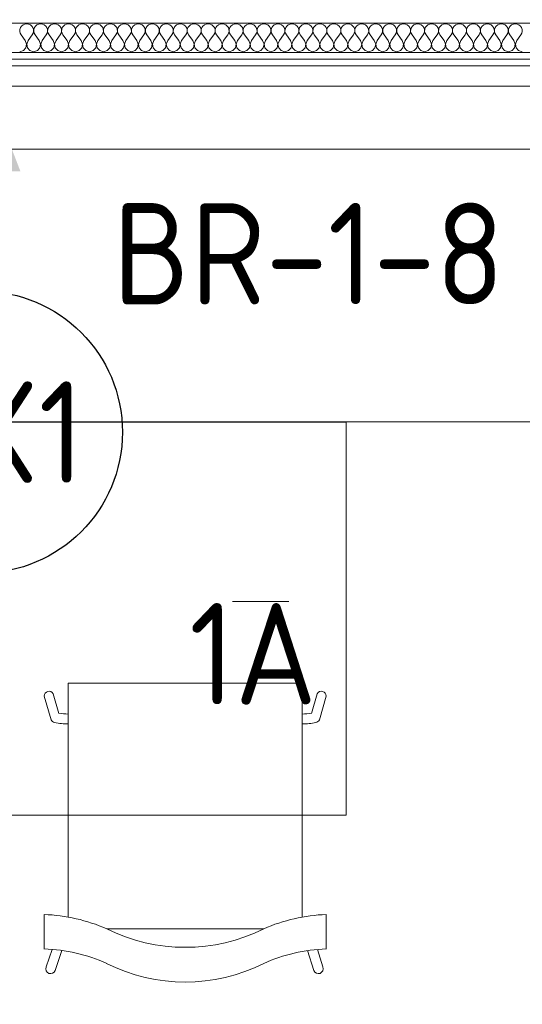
# Model space of a CAD drawing. Header units: millimetres. Extents: x -39149 to 267781, y -2340 to 58540.
# Tile 27 of 244: x 8134 to 9026, y 6185 to 7932. Entities that reach past the tile are written whole.
import ezdxf
from ezdxf.enums import TextEntityAlignment as Align

# ---------------------------------------------------------------- set-up
doc = ezdxf.new("R2010")
doc.units = ezdxf.units.MM
doc.header["$LTSCALE"] = 100
doc.header["$MEASUREMENT"] = 0
doc.linetypes.add('B0605', pattern=[141, 70, -35, 1, -35])
doc.linetypes.add('B0704', pattern=[150, 100, -50])
for name, color, linetype in [('22 C Binnenwanden', 7, 'Continuous'), ('22 C Binnenwanden Doorsnede-arcering', 7, 'Continuous'), ('22 C Binnenwanden Laagscheidingslijnen', 7, 'Continuous'), ('45 Plafond', 7, 'Continuous'), ('82 Interieur', 7, 'Continuous'), ('A Stramien', 7, 'Continuous'), ('EL6311--_LICHT_BINNEN', 3, 'Continuous'), ('handhaven - AL$1A---_ALGEMEEN', 8, 'Continuous'), ('T Maatvoering 1_ 50', 7, 'Continuous')]:
    doc.layers.add(name, color=color, linetype=linetype)
doc.styles.add('BURO-018', font='isocp.shx', dxfattribs={"height": 180})
doc.styles.add('GENERATED_STYLE_3', font='swiss.ttf', dxfattribs={"width": 0.96})
doc.styles.get("Standard").update_dxf_attribs({"font": 'txt', "bigfont": 'BIGFONT.SHX'})

# ---------------------------------------------------------------- blocks, each defined once
blk = doc.blocks.new('Slab_152_7', base_point=(61.5, 11625))
at = {"layer": '45 Plafond', "color": 8, "linetype": 'Continuous', "lineweight": 0}
blk.add_lwpolyline([(61.5, 11625), (7161.5, 11625), (7161.5, 7850), (18261.5, 7850), (18261.5, 10250), (18050.2, 10250), (18050.2, 11625), (35849.9, 11625), (35849.9, 11400), (36099.9, 11400), (36099.9, 12175), (39053.2, 12175), (39053.2, 11445), (43211.5, 11445), (43211.5, 10132), (43211.5, 5466.1), (41411.5, 5466.1), (41411.5, 10199.6), (34211.5, 10199.6), (34211.5, 612.1, -0.138201), (61.5, 5162.9)], format="xyb", close=True, dxfattribs=at)
blk = doc.blocks.new('Slab_266_7', base_point=(7519.1, 6521))
at = {"layer": '82 Interieur', "color": 8, "linetype": 'Continuous', "lineweight": 0}
blk.add_lwpolyline([(7519.1, 6521), (7519.1, 7218), (8713.1, 7218), (8713.1, 6521)], close=True, dxfattribs=at)
blk = doc.blocks.new('*X802')
at = {"layer": '22 C Binnenwanden Doorsnede-arcering', "color": 8, "linetype": 'Continuous', "lineweight": 0}
for p, q in [((8134.5, 7914.7), (8134.3, 7911.3)), ((8135.6, 7917.9), (8134.5, 7914.7)), ((8137.5, 7920.7), (8135.6, 7917.9)), ((8140.2, 7922.9), (8137.5, 7920.7)), ((8143.3, 7924.3), (8140.2, 7922.9)), ((8146.7, 7924.8), (8143.3, 7924.3)), ((8150, 7924.3), (8146.7, 7924.8)), ((8153.2, 7922.9), (8150, 7924.3)), ((8155.8, 7920.7), (8153.2, 7922.9)), ((8157.7, 7917.9), (8155.8, 7920.7)), ((8158.8, 7914.7), (8157.7, 7917.9)), ((8159, 7911.3), (8158.8, 7914.7)), ((8159.3, 7914.7), (8159.1, 7911.3)), ((8160.4, 7917.9), (8159.3, 7914.7)), ((8162.3, 7920.7), (8160.4, 7917.9)), ((8164.9, 7922.9), (8162.3, 7920.7)), ((8168, 7924.3), (8164.9, 7922.9)), ((8171.4, 7924.8), (8168, 7924.3)), ((8174.8, 7924.3), (8171.4, 7924.8)), ((8177.9, 7922.9), (8174.8, 7924.3)), ((8180.6, 7920.7), (8177.9, 7922.9)), ((8182.5, 7917.9), (8180.6, 7920.7)), ((8183.6, 7914.7), (8182.5, 7917.9)), ((8183.8, 7911.3), (8183.6, 7914.7)), ((8184, 7914.7), (8183.9, 7911.3)), ((8185.1, 7917.9), (8184, 7914.7)), ((8187.1, 7920.7), (8185.1, 7917.9)), ((8189.7, 7922.9), (8187.1, 7920.7)), ((8192.8, 7924.3), (8189.7, 7922.9)), ((8196.2, 7924.8), (8192.8, 7924.3)), ((8199.6, 7924.3), (8196.2, 7924.8)), ((8202.7, 7922.9), (8199.6, 7924.3)), ((8205.3, 7920.7), (8202.7, 7922.9)), ((8207.3, 7917.9), (8205.3, 7920.7)), ((8208.4, 7914.7), (8207.3, 7917.9)), ((8208.5, 7911.3), (8208.4, 7914.7)), ((8208.8, 7914.7), (8208.6, 7911.3)), ((8209.9, 7917.9), (8208.8, 7914.7)), ((8211.8, 7920.7), (8209.9, 7917.9)), ((8214.4, 7922.9), (8211.8, 7920.7)), ((8217.6, 7924.3), (8214.4, 7922.9)), ((8221, 7924.8), (8217.6, 7924.3)), ((8224.3, 7924.3), (8221, 7924.8)), ((8227.5, 7922.9), (8224.3, 7924.3)), ((8230.1, 7920.7), (8227.5, 7922.9)), ((8232, 7917.9), (8230.1, 7920.7)), ((8233.1, 7914.7), (8232, 7917.9)), ((8233.3, 7911.3), (8233.1, 7914.7)), ((8233.5, 7914.7), (8233.4, 7911.3)), ((8234.6, 7917.9), (8233.5, 7914.7)), ((8236.6, 7920.7), (8234.6, 7917.9)), ((8239.2, 7922.9), (8236.6, 7920.7)), ((8242.3, 7924.3), (8239.2, 7922.9)), ((8245.7, 7924.8), (8242.3, 7924.3)), ((8249.1, 7924.3), (8245.7, 7924.8)), ((8252.2, 7922.9), (8249.1, 7924.3)), ((8254.9, 7920.7), (8252.2, 7922.9)), ((8256.8, 7917.9), (8254.9, 7920.7)), ((8257.9, 7914.7), (8256.8, 7917.9)), ((8258, 7911.3), (8257.9, 7914.7)), ((8258.3, 7914.7), (8258.1, 7911.3)), ((8259.4, 7917.9), (8258.3, 7914.7)), ((8261.3, 7920.7), (8259.4, 7917.9)), ((8264, 7922.9), (8261.3, 7920.7)), ((8267.1, 7924.3), (8264, 7922.9)), ((8270.5, 7924.8), (8267.1, 7924.3)), ((8273.9, 7924.3), (8270.5, 7924.8)), ((8277, 7922.9), (8273.9, 7924.3)), ((8279.6, 7920.7), (8277, 7922.9)), ((8281.6, 7917.9), (8279.6, 7920.7)), ((8282.6, 7914.7), (8281.6, 7917.9)), ((8282.8, 7911.3), (8282.6, 7914.7)), ((8283.1, 7914.7), (8282.9, 7911.3)), ((8284.2, 7917.9), (8283.1, 7914.7)), ((8286.1, 7920.7), (8284.2, 7917.9)), ((8288.7, 7922.9), (8286.1, 7920.7)), ((8291.9, 7924.3), (8288.7, 7922.9)), ((8295.2, 7924.8), (8291.9, 7924.3)), ((8298.6, 7924.3), (8295.2, 7924.8)), ((8301.7, 7922.9), (8298.6, 7924.3)), ((8304.4, 7920.7), (8301.7, 7922.9)), ((8306.3, 7917.9), (8304.4, 7920.7)), ((8307.4, 7914.7), (8306.3, 7917.9)), ((8307.6, 7911.3), (8307.4, 7914.7)), ((8307.8, 7914.7), (8307.7, 7911.3)), ((8308.9, 7917.9), (8307.8, 7914.7)), ((8310.9, 7920.7), (8308.9, 7917.9)), ((8313.5, 7922.9), (8310.9, 7920.7)), ((8316.6, 7924.3), (8313.5, 7922.9)), ((8320, 7924.8), (8316.6, 7924.3)), ((8323.4, 7924.3), (8320, 7924.8)), ((8326.5, 7922.9), (8323.4, 7924.3)), ((8329.1, 7920.7), (8326.5, 7922.9)), ((8331.1, 7917.9), (8329.1, 7920.7)), ((8332.2, 7914.7), (8331.1, 7917.9)), ((8332.3, 7911.3), (8332.2, 7914.7)), ((8332.6, 7914.7), (8332.4, 7911.3)), ((8333.7, 7917.9), (8332.6, 7914.7)), ((8335.6, 7920.7), (8333.7, 7917.9)), ((8338.3, 7922.9), (8335.6, 7920.7)), ((8341.4, 7924.3), (8338.3, 7922.9)), ((8344.8, 7924.8), (8341.4, 7924.3)), ((8348.1, 7924.3), (8344.8, 7924.8)), ((8351.3, 7922.9), (8348.1, 7924.3)), ((8353.9, 7920.7), (8351.3, 7922.9)), ((8355.8, 7917.9), (8353.9, 7920.7)), ((8356.9, 7914.7), (8355.8, 7917.9)), ((8357.1, 7911.3), (8356.9, 7914.7)), ((8357.4, 7914.7), (8357.2, 7911.3)), ((8358.4, 7917.9), (8357.4, 7914.7)), ((8360.4, 7920.7), (8358.4, 7917.9)), ((8363, 7922.9), (8360.4, 7920.7)), ((8366.1, 7924.3), (8363, 7922.9)), ((8369.5, 7924.8), (8366.1, 7924.3)), ((8372.9, 7924.3), (8369.5, 7924.8)), ((8376, 7922.9), (8372.9, 7924.3)), ((8378.7, 7920.7), (8376, 7922.9)), ((8380.6, 7917.9), (8378.7, 7920.7)), ((8381.7, 7914.7), (8380.6, 7917.9)), ((8381.9, 7911.3), (8381.7, 7914.7)), ((8382.1, 7914.7), (8382, 7911.3)), ((8383.2, 7917.9), (8382.1, 7914.7)), ((8385.1, 7920.7), (8383.2, 7917.9)), ((8387.8, 7922.9), (8385.1, 7920.7)), ((8390.9, 7924.3), (8387.8, 7922.9)), ((8394.3, 7924.8), (8390.9, 7924.3)), ((8397.7, 7924.3), (8394.3, 7924.8)), ((8400.8, 7922.9), (8397.7, 7924.3)), ((8403.4, 7920.7), (8400.8, 7922.9)), ((8405.4, 7917.9), (8403.4, 7920.7)), ((8406.5, 7914.7), (8405.4, 7917.9)), ((8406.6, 7911.3), (8406.5, 7914.7)), ((8406.9, 7914.7), (8406.7, 7911.3)), ((8408, 7917.9), (8406.9, 7914.7)), ((8409.9, 7920.7), (8408, 7917.9)), ((8412.5, 7922.9), (8409.9, 7920.7)), ((8415.7, 7924.3), (8412.5, 7922.9)), ((8419, 7924.8), (8415.7, 7924.3)), ((8422.4, 7924.3), (8419, 7924.8)), ((8425.6, 7922.9), (8422.4, 7924.3)), ((8428.2, 7920.7), (8425.6, 7922.9)), ((8430.1, 7917.9), (8428.2, 7920.7)), ((8431.2, 7914.7), (8430.1, 7917.9)), ((8431.4, 7911.3), (8431.2, 7914.7)), ((8431.6, 7914.7), (8431.5, 7911.3)), ((8432.7, 7917.9), (8431.6, 7914.7)), ((8434.7, 7920.7), (8432.7, 7917.9)), ((8437.3, 7922.9), (8434.7, 7920.7)), ((8440.4, 7924.3), (8437.3, 7922.9)), ((8443.8, 7924.8), (8440.4, 7924.3)), ((8447.2, 7924.3), (8443.8, 7924.8)), ((8450.3, 7922.9), (8447.2, 7924.3)), ((8452.9, 7920.7), (8450.3, 7922.9)), ((8454.9, 7917.9), (8452.9, 7920.7)), ((8456, 7914.7), (8454.9, 7917.9)), ((8456.1, 7911.3), (8456, 7914.7)), ((8456.4, 7914.7), (8456.2, 7911.3)), ((8457.5, 7917.9), (8456.4, 7914.7)), ((8459.4, 7920.7), (8457.5, 7917.9)), ((8462.1, 7922.9), (8459.4, 7920.7)), ((8465.2, 7924.3), (8462.1, 7922.9)), ((8468.6, 7924.8), (8465.2, 7924.3)), ((8472, 7924.3), (8468.6, 7924.8)), ((8475.1, 7922.9), (8472, 7924.3)), ((8477.7, 7920.7), (8475.1, 7922.9)), ((8479.6, 7917.9), (8477.7, 7920.7)), ((8480.7, 7914.7), (8479.6, 7917.9)), ((8480.9, 7911.3), (8480.7, 7914.7)), ((8481.2, 7914.7), (8481, 7911.3)), ((8482.3, 7917.9), (8481.2, 7914.7)), ((8484.2, 7920.7), (8482.3, 7917.9)), ((8486.8, 7922.9), (8484.2, 7920.7)), ((8490, 7924.3), (8486.8, 7922.9)), ((8493.3, 7924.8), (8490, 7924.3)), ((8496.7, 7924.3), (8493.3, 7924.8)), ((8499.8, 7922.9), (8496.7, 7924.3)), ((8502.5, 7920.7), (8499.8, 7922.9)), ((8504.4, 7917.9), (8502.5, 7920.7)), ((8505.5, 7914.7), (8504.4, 7917.9)), ((8505.7, 7911.3), (8505.5, 7914.7)), ((8505.9, 7914.7), (8505.8, 7911.3)), ((8507, 7917.9), (8505.9, 7914.7)), ((8509, 7920.7), (8507, 7917.9)), ((8511.6, 7922.9), (8509, 7920.7)), ((8514.7, 7924.3), (8511.6, 7922.9)), ((8518.1, 7924.8), (8514.7, 7924.3)), ((8521.5, 7924.3), (8518.1, 7924.8)), ((8524.6, 7922.9), (8521.5, 7924.3)), ((8527.2, 7920.7), (8524.6, 7922.9)), ((8529.2, 7917.9), (8527.2, 7920.7)), ((8530.3, 7914.7), (8529.2, 7917.9)), ((8530.4, 7911.3), (8530.3, 7914.7)), ((8530.7, 7914.7), (8530.5, 7911.3)), ((8531.8, 7917.9), (8530.7, 7914.7)), ((8533.7, 7920.7), (8531.8, 7917.9)), ((8536.3, 7922.9), (8533.7, 7920.7)), ((8539.5, 7924.3), (8536.3, 7922.9)), ((8542.9, 7924.8), (8539.5, 7924.3)), ((8546.2, 7924.3), (8542.9, 7924.8)), ((8549.4, 7922.9), (8546.2, 7924.3)), ((8552, 7920.7), (8549.4, 7922.9)), ((8553.9, 7917.9), (8552, 7920.7)), ((8555, 7914.7), (8553.9, 7917.9)), ((8555.2, 7911.3), (8555, 7914.7)), ((8555.5, 7914.7), (8555.3, 7911.3)), ((8556.5, 7917.9), (8555.5, 7914.7)), ((8558.5, 7920.7), (8556.5, 7917.9)), ((8561.1, 7922.9), (8558.5, 7920.7)), ((8564.2, 7924.3), (8561.1, 7922.9)), ((8567.6, 7924.8), (8564.2, 7924.3)), ((8571, 7924.3), (8567.6, 7924.8)), ((8574.1, 7922.9), (8571, 7924.3)), ((8576.8, 7920.7), (8574.1, 7922.9)), ((8578.7, 7917.9), (8576.8, 7920.7)), ((8579.8, 7914.7), (8578.7, 7917.9)), ((8579.9, 7911.3), (8579.8, 7914.7)), ((8580.2, 7914.7), (8580.1, 7911.3)), ((8581.3, 7917.9), (8580.2, 7914.7)), ((8583.2, 7920.7), (8581.3, 7917.9)), ((8585.9, 7922.9), (8583.2, 7920.7)), ((8589, 7924.3), (8585.9, 7922.9)), ((8592.4, 7924.8), (8589, 7924.3)), ((8595.8, 7924.3), (8592.4, 7924.8)), ((8598.9, 7922.9), (8595.8, 7924.3)), ((8601.5, 7920.7), (8598.9, 7922.9)), ((8603.5, 7917.9), (8601.5, 7920.7)), ((8604.5, 7914.7), (8603.5, 7917.9)), ((8604.7, 7911.3), (8604.5, 7914.7)), ((8605, 7914.7), (8604.8, 7911.3)), ((8606.1, 7917.9), (8605, 7914.7)), ((8608, 7920.7), (8606.1, 7917.9)), ((8610.6, 7922.9), (8608, 7920.7)), ((8613.8, 7924.3), (8610.6, 7922.9)), ((8617.1, 7924.8), (8613.8, 7924.3)), ((8620.5, 7924.3), (8617.1, 7924.8)), ((8623.7, 7922.9), (8620.5, 7924.3)), ((8626.3, 7920.7), (8623.7, 7922.9)), ((8628.2, 7917.9), (8626.3, 7920.7)), ((8629.3, 7914.7), (8628.2, 7917.9)), ((8629.5, 7911.3), (8629.3, 7914.7)), ((8629.7, 7914.7), (8629.6, 7911.3)), ((8630.8, 7917.9), (8629.7, 7914.7)), ((8632.8, 7920.7), (8630.8, 7917.9)), ((8635.4, 7922.9), (8632.8, 7920.7)), ((8638.5, 7924.3), (8635.4, 7922.9)), ((8641.9, 7924.8), (8638.5, 7924.3)), ((8645.3, 7924.3), (8641.9, 7924.8)), ((8648.4, 7922.9), (8645.3, 7924.3)), ((8651, 7920.7), (8648.4, 7922.9)), ((8653, 7917.9), (8651, 7920.7)), ((8654.1, 7914.7), (8653, 7917.9)), ((8654.2, 7911.3), (8654.1, 7914.7)), ((8654.5, 7914.7), (8654.3, 7911.3)), ((8655.6, 7917.9), (8654.5, 7914.7)), ((8657.5, 7920.7), (8655.6, 7917.9)), ((8660.2, 7922.9), (8657.5, 7920.7)), ((8663.3, 7924.3), (8660.2, 7922.9)), ((8666.7, 7924.8), (8663.3, 7924.3)), ((8670, 7924.3), (8666.7, 7924.8)), ((8673.2, 7922.9), (8670, 7924.3)), ((8675.8, 7920.7), (8673.2, 7922.9)), ((8677.7, 7917.9), (8675.8, 7920.7)), ((8678.8, 7914.7), (8677.7, 7917.9)), ((8679, 7911.3), (8678.8, 7914.7)), ((8679.3, 7914.7), (8679.1, 7911.3)), ((8680.4, 7917.9), (8679.3, 7914.7)), ((8682.3, 7920.7), (8680.4, 7917.9)), ((8684.9, 7922.9), (8682.3, 7920.7)), ((8688, 7924.3), (8684.9, 7922.9)), ((8691.4, 7924.8), (8688, 7924.3)), ((8694.8, 7924.3), (8691.4, 7924.8)), ((8697.9, 7922.9), (8694.8, 7924.3)), ((8700.6, 7920.7), (8697.9, 7922.9)), ((8702.5, 7917.9), (8700.6, 7920.7)), ((8703.6, 7914.7), (8702.5, 7917.9)), ((8703.8, 7911.3), (8703.6, 7914.7)), ((8704, 7914.7), (8703.9, 7911.3)), ((8705.1, 7917.9), (8704, 7914.7)), ((8707.1, 7920.7), (8705.1, 7917.9)), ((8709.7, 7922.9), (8707.1, 7920.7)), ((8712.8, 7924.3), (8709.7, 7922.9)), ((8716.2, 7924.8), (8712.8, 7924.3)), ((8719.6, 7924.3), (8716.2, 7924.8)), ((8722.7, 7922.9), (8719.6, 7924.3)), ((8725.3, 7920.7), (8722.7, 7922.9)), ((8727.3, 7917.9), (8725.3, 7920.7)), ((8728.4, 7914.7), (8727.3, 7917.9)), ((8728.5, 7911.3), (8728.4, 7914.7)), ((8728.8, 7914.7), (8728.6, 7911.3)), ((8729.9, 7917.9), (8728.8, 7914.7)), ((8731.8, 7920.7), (8729.9, 7917.9)), ((8734.4, 7922.9), (8731.8, 7920.7)), ((8737.6, 7924.3), (8734.4, 7922.9)), ((8741, 7924.8), (8737.6, 7924.3)), ((8744.3, 7924.3), (8741, 7924.8)), ((8747.5, 7922.9), (8744.3, 7924.3)), ((8750.1, 7920.7), (8747.5, 7922.9)), ((8752, 7917.9), (8750.1, 7920.7)), ((8753.1, 7914.7), (8752, 7917.9)), ((8753.3, 7911.3), (8753.1, 7914.7)), ((8753.5, 7914.7), (8753.4, 7911.3)), ((8754.6, 7917.9), (8753.5, 7914.7)), ((8756.6, 7920.7), (8754.6, 7917.9)), ((8759.2, 7922.9), (8756.6, 7920.7)), ((8762.3, 7924.3), (8759.2, 7922.9)), ((8765.7, 7924.8), (8762.3, 7924.3)), ((8769.1, 7924.3), (8765.7, 7924.8)), ((8772.2, 7922.9), (8769.1, 7924.3)), ((8774.9, 7920.7), (8772.2, 7922.9)), ((8776.8, 7917.9), (8774.9, 7920.7)), ((8777.9, 7914.7), (8776.8, 7917.9)), ((8778, 7911.3), (8777.9, 7914.7)), ((8778.3, 7914.7), (8778.1, 7911.3)), ((8779.4, 7917.9), (8778.3, 7914.7)), ((8781.3, 7920.7), (8779.4, 7917.9)), ((8784, 7922.9), (8781.3, 7920.7)), ((8787.1, 7924.3), (8784, 7922.9)), ((8790.5, 7924.8), (8787.1, 7924.3)), ((8793.9, 7924.3), (8790.5, 7924.8)), ((8797, 7922.9), (8793.9, 7924.3)), ((8799.6, 7920.7), (8797, 7922.9)), ((8801.6, 7917.9), (8799.6, 7920.7)), ((8802.6, 7914.7), (8801.6, 7917.9)), ((8802.8, 7911.3), (8802.6, 7914.7)), ((8803.1, 7914.7), (8802.9, 7911.3)), ((8804.2, 7917.9), (8803.1, 7914.7)), ((8806.1, 7920.7), (8804.2, 7917.9)), ((8808.7, 7922.9), (8806.1, 7920.7)), ((8811.9, 7924.3), (8808.7, 7922.9)), ((8815.2, 7924.8), (8811.9, 7924.3)), ((8818.6, 7924.3), (8815.2, 7924.8)), ((8821.7, 7922.9), (8818.6, 7924.3)), ((8824.4, 7920.7), (8821.7, 7922.9)), ((8826.3, 7917.9), (8824.4, 7920.7)), ((8827.4, 7914.7), (8826.3, 7917.9)), ((8827.6, 7911.3), (8827.4, 7914.7)), ((8827.8, 7914.7), (8827.7, 7911.3)), ((8828.9, 7917.9), (8827.8, 7914.7)), ((8830.9, 7920.7), (8828.9, 7917.9)), ((8833.5, 7922.9), (8830.9, 7920.7)), ((8836.6, 7924.3), (8833.5, 7922.9)), ((8840, 7924.8), (8836.6, 7924.3)), ((8843.4, 7924.3), (8840, 7924.8)), ((8846.5, 7922.9), (8843.4, 7924.3)), ((8849.1, 7920.7), (8846.5, 7922.9)), ((8851.1, 7917.9), (8849.1, 7920.7)), ((8852.2, 7914.7), (8851.1, 7917.9)), ((8852.3, 7911.3), (8852.2, 7914.7)), ((8852.6, 7914.7), (8852.4, 7911.3)), ((8853.7, 7917.9), (8852.6, 7914.7)), ((8855.6, 7920.7), (8853.7, 7917.9)), ((8858.3, 7922.9), (8855.6, 7920.7)), ((8861.4, 7924.3), (8858.3, 7922.9)), ((8864.8, 7924.8), (8861.4, 7924.3)), ((8868.1, 7924.3), (8864.8, 7924.8)), ((8871.3, 7922.9), (8868.1, 7924.3)), ((8873.9, 7920.7), (8871.3, 7922.9)), ((8875.8, 7917.9), (8873.9, 7920.7)), ((8876.9, 7914.7), (8875.8, 7917.9)), ((8877.1, 7911.3), (8876.9, 7914.7)), ((8877.4, 7914.7), (8877.2, 7911.3)), ((8878.4, 7917.9), (8877.4, 7914.7)), ((8880.4, 7920.7), (8878.4, 7917.9)), ((8883, 7922.9), (8880.4, 7920.7)), ((8886.1, 7924.3), (8883, 7922.9)), ((8889.5, 7924.8), (8886.1, 7924.3)), ((8892.9, 7924.3), (8889.5, 7924.8)), ((8896, 7922.9), (8892.9, 7924.3)), ((8898.7, 7920.7), (8896, 7922.9)), ((8900.6, 7917.9), (8898.7, 7920.7)), ((8901.7, 7914.7), (8900.6, 7917.9)), ((8901.9, 7911.3), (8901.7, 7914.7)), ((8902.1, 7914.7), (8902, 7911.3)), ((8903.2, 7917.9), (8902.1, 7914.7)), ((8905.1, 7920.7), (8903.2, 7917.9)), ((8907.8, 7922.9), (8905.1, 7920.7)), ((8910.9, 7924.3), (8907.8, 7922.9)), ((8914.3, 7924.8), (8910.9, 7924.3)), ((8917.7, 7924.3), (8914.3, 7924.8)), ((8920.8, 7922.9), (8917.7, 7924.3)), ((8923.4, 7920.7), (8920.8, 7922.9)), ((8925.4, 7917.9), (8923.4, 7920.7)), ((8926.5, 7914.7), (8925.4, 7917.9)), ((8926.6, 7911.3), (8926.5, 7914.7)), ((8926.9, 7914.7), (8926.7, 7911.3)), ((8928, 7917.9), (8926.9, 7914.7)), ((8929.9, 7920.7), (8928, 7917.9)), ((8932.5, 7922.9), (8929.9, 7920.7)), ((8935.7, 7924.3), (8932.5, 7922.9)), ((8939, 7924.8), (8935.7, 7924.3)), ((8942.4, 7924.3), (8939, 7924.8)), ((8945.6, 7922.9), (8942.4, 7924.3)), ((8948.2, 7920.7), (8945.6, 7922.9)), ((8950.1, 7917.9), (8948.2, 7920.7)), ((8951.2, 7914.7), (8950.1, 7917.9)), ((8951.4, 7911.3), (8951.2, 7914.7)), ((8951.6, 7914.7), (8951.5, 7911.3)), ((8952.7, 7917.9), (8951.6, 7914.7)), ((8954.7, 7920.7), (8952.7, 7917.9)), ((8957.3, 7922.9), (8954.7, 7920.7)), ((8960.4, 7924.3), (8957.3, 7922.9)), ((8963.8, 7924.8), (8960.4, 7924.3)), ((8967.2, 7924.3), (8963.8, 7924.8)), ((8970.3, 7922.9), (8967.2, 7924.3)), ((8972.9, 7920.7), (8970.3, 7922.9)), ((8974.9, 7917.9), (8972.9, 7920.7)), ((8976, 7914.7), (8974.9, 7917.9)), ((8976.1, 7911.3), (8976, 7914.7)), ((8976.4, 7914.7), (8976.2, 7911.3)), ((8977.5, 7917.9), (8976.4, 7914.7)), ((8979.4, 7920.7), (8977.5, 7917.9)), ((8982.1, 7922.9), (8979.4, 7920.7)), ((8985.2, 7924.3), (8982.1, 7922.9)), ((8988.6, 7924.8), (8985.2, 7924.3)), ((8992, 7924.3), (8988.6, 7924.8)), ((8995.1, 7922.9), (8992, 7924.3)), ((8997.7, 7920.7), (8995.1, 7922.9)), ((8999.6, 7917.9), (8997.7, 7920.7)), ((9000.7, 7914.7), (8999.6, 7917.9)), ((9000.9, 7911.3), (9000.7, 7914.7)), ((9001.2, 7914.7), (9001, 7911.3)), ((9002.3, 7917.9), (9001.2, 7914.7)), ((9004.2, 7920.7), (9002.3, 7917.9)), ((9006.8, 7922.9), (9004.2, 7920.7)), ((9010, 7924.3), (9006.8, 7922.9)), ((9013.3, 7924.8), (9010, 7924.3)), ((9016.7, 7924.3), (9013.3, 7924.8)), ((9019.8, 7922.9), (9016.7, 7924.3)), ((9022.5, 7920.7), (9019.8, 7922.9)), ((9024.4, 7917.9), (9022.5, 7920.7)), ((9025.5, 7914.7), (9024.4, 7917.9)), ((9025.7, 7911.3), (9025.5, 7914.7)), ((8134.3, 7911.3), (8135.1, 7907.9)), ((8135.1, 7907.9), (8136.8, 7905)), ((8144.2, 7895), (8136.8, 7905)), ((8149.1, 7895), (8156.6, 7905)), ((8156.6, 7905), (8158.2, 7907.9)), ((8158.2, 7907.9), (8159, 7911.3)), ((8159.1, 7911.3), (8159.9, 7907.9)), ((8159.9, 7907.9), (8161.5, 7905)), ((8169, 7895), (8161.5, 7905)), ((8173.9, 7895), (8181.3, 7905)), ((8181.3, 7905), (8183, 7907.9)), ((8183, 7907.9), (8183.8, 7911.3)), ((8183.9, 7911.3), (8184.6, 7907.9)), ((8184.6, 7907.9), (8186.3, 7905)), ((8193.7, 7895), (8186.3, 7905)), ((8198.7, 7895), (8206.1, 7905)), ((8206.1, 7905), (8207.7, 7907.9)), ((8207.7, 7907.9), (8208.5, 7911.3)), ((8208.6, 7911.3), (8209.4, 7907.9)), ((8209.4, 7907.9), (8211, 7905)), ((8218.5, 7895), (8211, 7905)), ((8223.4, 7895), (8230.9, 7905)), ((8230.9, 7905), (8232.5, 7907.9)), ((8232.5, 7907.9), (8233.3, 7911.3)), ((8233.4, 7911.3), (8234.2, 7907.9)), ((8234.2, 7907.9), (8235.8, 7905)), ((8243.2, 7895), (8235.8, 7905)), ((8248.2, 7895), (8255.6, 7905)), ((8255.6, 7905), (8257.3, 7907.9)), ((8257.3, 7907.9), (8258, 7911.3)), ((8258.1, 7911.3), (8258.9, 7907.9)), ((8258.9, 7907.9), (8260.6, 7905)), ((8268, 7895), (8260.6, 7905)), ((8273, 7895), (8280.4, 7905)), ((8280.4, 7905), (8282, 7907.9)), ((8282, 7907.9), (8282.8, 7911.3)), ((8282.9, 7911.3), (8283.7, 7907.9)), ((8283.7, 7907.9), (8285.3, 7905)), ((8292.8, 7895), (8285.3, 7905)), ((8297.7, 7895), (8305.1, 7905)), ((8305.1, 7905), (8306.8, 7907.9)), ((8306.8, 7907.9), (8307.6, 7911.3)), ((8307.7, 7911.3), (8308.4, 7907.9)), ((8308.4, 7907.9), (8310.1, 7905)), ((8317.5, 7895), (8310.1, 7905)), ((8322.5, 7895), (8329.9, 7905)), ((8329.9, 7905), (8331.6, 7907.9)), ((8331.6, 7907.9), (8332.3, 7911.3)), ((8332.4, 7911.3), (8333.2, 7907.9)), ((8333.2, 7907.9), (8334.9, 7905)), ((8342.3, 7895), (8334.9, 7905)), ((8347.2, 7895), (8354.7, 7905)), ((8354.7, 7905), (8356.3, 7907.9)), ((8356.3, 7907.9), (8357.1, 7911.3)), ((8357.2, 7911.3), (8358, 7907.9)), ((8358, 7907.9), (8359.6, 7905)), ((8367, 7895), (8359.6, 7905)), ((8372, 7895), (8379.4, 7905)), ((8379.4, 7905), (8381.1, 7907.9)), ((8381.1, 7907.9), (8381.9, 7911.3)), ((8382, 7911.3), (8382.7, 7907.9)), ((8382.7, 7907.9), (8384.4, 7905)), ((8391.8, 7895), (8384.4, 7905)), ((8396.8, 7895), (8404.2, 7905)), ((8404.2, 7905), (8405.8, 7907.9)), ((8405.8, 7907.9), (8406.6, 7911.3)), ((8406.7, 7911.3), (8407.5, 7907.9)), ((8407.5, 7907.9), (8409.1, 7905)), ((8416.6, 7895), (8409.1, 7905)), ((8421.5, 7895), (8429, 7905)), ((8429, 7905), (8430.6, 7907.9)), ((8430.6, 7907.9), (8431.4, 7911.3)), ((8431.5, 7911.3), (8432.3, 7907.9)), ((8432.3, 7907.9), (8433.9, 7905)), ((8441.3, 7895), (8433.9, 7905)), ((8446.3, 7895), (8453.7, 7905)), ((8453.7, 7905), (8455.4, 7907.9)), ((8455.4, 7907.9), (8456.1, 7911.3)), ((8456.2, 7911.3), (8457, 7907.9)), ((8457, 7907.9), (8458.7, 7905)), ((8466.1, 7895), (8458.7, 7905)), ((8471, 7895), (8478.5, 7905)), ((8478.5, 7905), (8480.1, 7907.9)), ((8480.1, 7907.9), (8480.9, 7911.3)), ((8481, 7911.3), (8481.8, 7907.9)), ((8481.8, 7907.9), (8483.4, 7905)), ((8490.9, 7895), (8483.4, 7905)), ((8495.8, 7895), (8503.2, 7905)), ((8503.2, 7905), (8504.9, 7907.9)), ((8504.9, 7907.9), (8505.7, 7911.3)), ((8505.8, 7911.3), (8506.5, 7907.9)), ((8506.5, 7907.9), (8508.2, 7905)), ((8515.6, 7895), (8508.2, 7905)), ((8520.6, 7895), (8528, 7905)), ((8528, 7905), (8529.7, 7907.9)), ((8529.7, 7907.9), (8530.4, 7911.3)), ((8530.5, 7911.3), (8531.3, 7907.9)), ((8531.3, 7907.9), (8533, 7905)), ((8540.4, 7895), (8533, 7905)), ((8545.3, 7895), (8552.8, 7905)), ((8552.8, 7905), (8554.4, 7907.9)), ((8554.4, 7907.9), (8555.2, 7911.3)), ((8555.3, 7911.3), (8556.1, 7907.9)), ((8556.1, 7907.9), (8557.7, 7905)), ((8565.1, 7895), (8557.7, 7905)), ((8570.1, 7895), (8577.5, 7905)), ((8577.5, 7905), (8579.2, 7907.9)), ((8579.2, 7907.9), (8579.9, 7911.3)), ((8580.1, 7911.3), (8580.8, 7907.9)), ((8580.8, 7907.9), (8582.5, 7905)), ((8589.9, 7895), (8582.5, 7905)), ((8594.9, 7895), (8602.3, 7905)), ((8602.3, 7905), (8603.9, 7907.9)), ((8603.9, 7907.9), (8604.7, 7911.3)), ((8604.8, 7911.3), (8605.6, 7907.9)), ((8605.6, 7907.9), (8607.2, 7905)), ((8614.7, 7895), (8607.2, 7905)), ((8619.6, 7895), (8627, 7905)), ((8627, 7905), (8628.7, 7907.9)), ((8628.7, 7907.9), (8629.5, 7911.3)), ((8629.6, 7911.3), (8630.3, 7907.9)), ((8630.3, 7907.9), (8632, 7905)), ((8639.4, 7895), (8632, 7905)), ((8644.4, 7895), (8651.8, 7905)), ((8651.8, 7905), (8653.5, 7907.9)), ((8653.5, 7907.9), (8654.2, 7911.3)), ((8654.3, 7911.3), (8655.1, 7907.9)), ((8655.1, 7907.9), (8656.8, 7905)), ((8664.2, 7895), (8656.8, 7905)), ((8669.1, 7895), (8676.6, 7905)), ((8676.6, 7905), (8678.2, 7907.9)), ((8678.2, 7907.9), (8679, 7911.3)), ((8679.1, 7911.3), (8679.9, 7907.9)), ((8679.9, 7907.9), (8681.5, 7905)), ((8689, 7895), (8681.5, 7905)), ((8693.9, 7895), (8701.3, 7905)), ((8701.3, 7905), (8703, 7907.9)), ((8703, 7907.9), (8703.8, 7911.3)), ((8703.9, 7911.3), (8704.6, 7907.9)), ((8704.6, 7907.9), (8706.3, 7905)), ((8713.7, 7895), (8706.3, 7905)), ((8718.7, 7895), (8726.1, 7905)), ((8726.1, 7905), (8727.7, 7907.9)), ((8727.7, 7907.9), (8728.5, 7911.3)), ((8728.6, 7911.3), (8729.4, 7907.9)), ((8729.4, 7907.9), (8731, 7905)), ((8738.5, 7895), (8731, 7905)), ((8743.4, 7895), (8750.9, 7905)), ((8750.9, 7905), (8752.5, 7907.9)), ((8752.5, 7907.9), (8753.3, 7911.3)), ((8753.4, 7911.3), (8754.2, 7907.9)), ((8754.2, 7907.9), (8755.8, 7905)), ((8763.2, 7895), (8755.8, 7905)), ((8768.2, 7895), (8775.6, 7905)), ((8775.6, 7905), (8777.3, 7907.9)), ((8777.3, 7907.9), (8778, 7911.3)), ((8778.1, 7911.3), (8778.9, 7907.9)), ((8778.9, 7907.9), (8780.6, 7905)), ((8788, 7895), (8780.6, 7905)), ((8793, 7895), (8800.4, 7905)), ((8800.4, 7905), (8802, 7907.9)), ((8802, 7907.9), (8802.8, 7911.3)), ((8802.9, 7911.3), (8803.7, 7907.9)), ((8803.7, 7907.9), (8805.3, 7905)), ((8812.8, 7895), (8805.3, 7905)), ((8817.7, 7895), (8825.1, 7905)), ((8825.1, 7905), (8826.8, 7907.9)), ((8826.8, 7907.9), (8827.6, 7911.3)), ((8827.7, 7911.3), (8828.4, 7907.9)), ((8828.4, 7907.9), (8830.1, 7905)), ((8837.5, 7895), (8830.1, 7905)), ((8842.5, 7895), (8849.9, 7905)), ((8849.9, 7905), (8851.6, 7907.9)), ((8851.6, 7907.9), (8852.3, 7911.3)), ((8852.4, 7911.3), (8853.2, 7907.9)), ((8853.2, 7907.9), (8854.9, 7905)), ((8862.3, 7895), (8854.9, 7905)), ((8867.2, 7895), (8874.7, 7905)), ((8874.7, 7905), (8876.3, 7907.9)), ((8876.3, 7907.9), (8877.1, 7911.3)), ((8877.2, 7911.3), (8878, 7907.9)), ((8878, 7907.9), (8879.6, 7905)), ((8887, 7895), (8879.6, 7905)), ((8892, 7895), (8899.4, 7905)), ((8899.4, 7905), (8901.1, 7907.9)), ((8901.1, 7907.9), (8901.9, 7911.3)), ((8902, 7911.3), (8902.7, 7907.9)), ((8902.7, 7907.9), (8904.4, 7905)), ((8911.8, 7895), (8904.4, 7905)), ((8916.8, 7895), (8924.2, 7905)), ((8924.2, 7905), (8925.8, 7907.9)), ((8925.8, 7907.9), (8926.6, 7911.3)), ((8926.7, 7911.3), (8927.5, 7907.9)), ((8927.5, 7907.9), (8929.1, 7905)), ((8936.6, 7895), (8929.1, 7905)), ((8941.5, 7895), (8949, 7905)), ((8949, 7905), (8950.6, 7907.9)), ((8950.6, 7907.9), (8951.4, 7911.3)), ((8951.5, 7911.3), (8952.3, 7907.9)), ((8952.3, 7907.9), (8953.9, 7905)), ((8961.3, 7895), (8953.9, 7905)), ((8966.3, 7895), (8973.7, 7905)), ((8973.7, 7905), (8975.4, 7907.9)), ((8975.4, 7907.9), (8976.1, 7911.3)), ((8976.2, 7911.3), (8977, 7907.9)), ((8977, 7907.9), (8978.7, 7905)), ((8986.1, 7895), (8978.7, 7905)), ((8991, 7895), (8998.5, 7905)), ((8998.5, 7905), (9000.1, 7907.9)), ((9000.1, 7907.9), (9000.9, 7911.3)), ((9001, 7911.3), (9001.8, 7907.9)), ((9001.8, 7907.9), (9003.4, 7905)), ((9010.9, 7895), (9003.4, 7905)), ((9015.8, 7895), (9023.2, 7905)), ((9023.2, 7905), (9024.9, 7907.9)), ((9024.9, 7907.9), (9025.7, 7911.3)), ((8140.8, 7877.1), (8145.4, 7882.1)), ((8146.6, 7888.7), (8144.2, 7895)), ((8145.4, 7882.1), (8146.6, 7888.7)), ((8149.1, 7895), (8146.7, 7888.7)), ((8146.7, 7888.7), (8148, 7882.1)), ((8148, 7882.1), (8152.5, 7877.1)), ((8165.6, 7877.1), (8170.1, 7882.1)), ((8171.4, 7888.7), (8169, 7895)), ((8170.1, 7882.1), (8171.4, 7888.7)), ((8173.9, 7895), (8171.5, 7888.7)), ((8171.5, 7888.7), (8172.7, 7882.1)), ((8172.7, 7882.1), (8177.3, 7877.1)), ((8190.3, 7877.1), (8194.9, 7882.1)), ((8196.1, 7888.7), (8193.7, 7895)), ((8194.9, 7882.1), (8196.1, 7888.7)), ((8198.7, 7895), (8196.2, 7888.7)), ((8196.2, 7888.7), (8197.5, 7882.1)), ((8197.5, 7882.1), (8202.1, 7877.1)), ((8215.1, 7877.1), (8219.6, 7882.1)), ((8220.9, 7888.7), (8218.5, 7895)), ((8219.6, 7882.1), (8220.9, 7888.7)), ((8223.4, 7895), (8221, 7888.7)), ((8221, 7888.7), (8222.3, 7882.1)), ((8222.3, 7882.1), (8226.8, 7877.1)), ((8239.8, 7877.1), (8244.4, 7882.1)), ((8245.7, 7888.7), (8243.2, 7895)), ((8244.4, 7882.1), (8245.7, 7888.7)), ((8248.2, 7895), (8245.8, 7888.7)), ((8245.8, 7888.7), (8247, 7882.1)), ((8247, 7882.1), (8251.6, 7877.1)), ((8264.6, 7877.1), (8269.2, 7882.1)), ((8270.4, 7888.7), (8268, 7895)), ((8269.2, 7882.1), (8270.4, 7888.7)), ((8273, 7895), (8270.5, 7888.7)), ((8270.5, 7888.7), (8271.8, 7882.1)), ((8271.8, 7882.1), (8276.3, 7877.1)), ((8289.4, 7877.1), (8293.9, 7882.1)), ((8295.2, 7888.7), (8292.8, 7895)), ((8293.9, 7882.1), (8295.2, 7888.7)), ((8297.7, 7895), (8295.3, 7888.7)), ((8295.3, 7888.7), (8296.5, 7882.1)), ((8296.5, 7882.1), (8301.1, 7877.1)), ((8314.1, 7877.1), (8318.7, 7882.1)), ((8319.9, 7888.7), (8317.5, 7895)), ((8318.7, 7882.1), (8319.9, 7888.7)), ((8322.5, 7895), (8320.1, 7888.7)), ((8320.1, 7888.7), (8321.3, 7882.1)), ((8321.3, 7882.1), (8325.9, 7877.1)), ((8338.9, 7877.1), (8343.5, 7882.1)), ((8344.7, 7888.7), (8342.3, 7895)), ((8343.5, 7882.1), (8344.7, 7888.7)), ((8347.2, 7895), (8344.8, 7888.7)), ((8344.8, 7888.7), (8346.1, 7882.1)), ((8346.1, 7882.1), (8350.6, 7877.1)), ((8363.7, 7877.1), (8368.2, 7882.1)), ((8369.5, 7888.7), (8367, 7895)), ((8368.2, 7882.1), (8369.5, 7888.7)), ((8372, 7895), (8369.6, 7888.7)), ((8369.6, 7888.7), (8370.8, 7882.1)), ((8370.8, 7882.1), (8375.4, 7877.1)), ((8388.4, 7877.1), (8393, 7882.1)), ((8394.2, 7888.7), (8391.8, 7895)), ((8393, 7882.1), (8394.2, 7888.7)), ((8396.8, 7895), (8394.3, 7888.7)), ((8394.3, 7888.7), (8395.6, 7882.1)), ((8395.6, 7882.1), (8400.2, 7877.1)), ((8413.2, 7877.1), (8417.7, 7882.1)), ((8419, 7888.7), (8416.6, 7895)), ((8417.7, 7882.1), (8419, 7888.7)), ((8421.5, 7895), (8419.1, 7888.7)), ((8419.1, 7888.7), (8420.4, 7882.1)), ((8420.4, 7882.1), (8424.9, 7877.1)), ((8437.9, 7877.1), (8442.5, 7882.1)), ((8443.8, 7888.7), (8441.3, 7895)), ((8442.5, 7882.1), (8443.8, 7888.7)), ((8446.3, 7895), (8443.9, 7888.7)), ((8443.9, 7888.7), (8445.1, 7882.1)), ((8445.1, 7882.1), (8449.7, 7877.1)), ((8462.7, 7877.1), (8467.3, 7882.1)), ((8468.5, 7888.7), (8466.1, 7895)), ((8467.3, 7882.1), (8468.5, 7888.7)), ((8471, 7895), (8468.6, 7888.7)), ((8468.6, 7888.7), (8469.9, 7882.1)), ((8469.9, 7882.1), (8474.4, 7877.1)), ((8487.5, 7877.1), (8492, 7882.1)), ((8493.3, 7888.7), (8490.9, 7895)), ((8492, 7882.1), (8493.3, 7888.7)), ((8495.8, 7895), (8493.4, 7888.7)), ((8493.4, 7888.7), (8494.6, 7882.1)), ((8494.6, 7882.1), (8499.2, 7877.1)), ((8512.2, 7877.1), (8516.8, 7882.1)), ((8518, 7888.7), (8515.6, 7895)), ((8516.8, 7882.1), (8518, 7888.7)), ((8520.6, 7895), (8518.1, 7888.7)), ((8518.1, 7888.7), (8519.4, 7882.1)), ((8519.4, 7882.1), (8524, 7877.1)), ((8537, 7877.1), (8541.6, 7882.1)), ((8542.8, 7888.7), (8540.4, 7895)), ((8541.6, 7882.1), (8542.8, 7888.7)), ((8545.3, 7895), (8542.9, 7888.7)), ((8542.9, 7888.7), (8544.2, 7882.1)), ((8544.2, 7882.1), (8548.7, 7877.1)), ((8561.7, 7877.1), (8566.3, 7882.1)), ((8567.6, 7888.7), (8565.1, 7895)), ((8566.3, 7882.1), (8567.6, 7888.7)), ((8570.1, 7895), (8567.7, 7888.7)), ((8567.7, 7888.7), (8568.9, 7882.1)), ((8568.9, 7882.1), (8573.5, 7877.1)), ((8586.5, 7877.1), (8591.1, 7882.1)), ((8592.3, 7888.7), (8589.9, 7895)), ((8591.1, 7882.1), (8592.3, 7888.7)), ((8594.9, 7895), (8592.4, 7888.7)), ((8592.4, 7888.7), (8593.7, 7882.1)), ((8593.7, 7882.1), (8598.3, 7877.1)), ((8611.3, 7877.1), (8615.8, 7882.1)), ((8617.1, 7888.7), (8614.7, 7895)), ((8615.8, 7882.1), (8617.1, 7888.7)), ((8619.6, 7895), (8617.2, 7888.7)), ((8617.2, 7888.7), (8618.4, 7882.1)), ((8618.4, 7882.1), (8623, 7877.1)), ((8636, 7877.1), (8640.6, 7882.1)), ((8641.9, 7888.7), (8639.4, 7895)), ((8640.6, 7882.1), (8641.9, 7888.7)), ((8644.4, 7895), (8642, 7888.7)), ((8642, 7888.7), (8643.2, 7882.1)), ((8643.2, 7882.1), (8647.8, 7877.1)), ((8660.8, 7877.1), (8665.4, 7882.1)), ((8666.6, 7888.7), (8664.2, 7895)), ((8665.4, 7882.1), (8666.6, 7888.7)), ((8669.1, 7895), (8666.7, 7888.7)), ((8666.7, 7888.7), (8668, 7882.1)), ((8668, 7882.1), (8672.5, 7877.1)), ((8685.6, 7877.1), (8690.1, 7882.1)), ((8691.4, 7888.7), (8689, 7895)), ((8690.1, 7882.1), (8691.4, 7888.7)), ((8693.9, 7895), (8691.5, 7888.7)), ((8691.5, 7888.7), (8692.7, 7882.1)), ((8692.7, 7882.1), (8697.3, 7877.1)), ((8710.3, 7877.1), (8714.9, 7882.1)), ((8716.1, 7888.7), (8713.7, 7895)), ((8714.9, 7882.1), (8716.1, 7888.7)), ((8718.7, 7895), (8716.2, 7888.7)), ((8716.2, 7888.7), (8717.5, 7882.1)), ((8717.5, 7882.1), (8722.1, 7877.1)), ((8735.1, 7877.1), (8739.6, 7882.1)), ((8740.9, 7888.7), (8738.5, 7895)), ((8739.6, 7882.1), (8740.9, 7888.7)), ((8743.4, 7895), (8741, 7888.7)), ((8741, 7888.7), (8742.3, 7882.1)), ((8742.3, 7882.1), (8746.8, 7877.1)), ((8759.8, 7877.1), (8764.4, 7882.1)), ((8765.7, 7888.7), (8763.2, 7895)), ((8764.4, 7882.1), (8765.7, 7888.7)), ((8768.2, 7895), (8765.8, 7888.7)), ((8765.8, 7888.7), (8767, 7882.1)), ((8767, 7882.1), (8771.6, 7877.1)), ((8784.6, 7877.1), (8789.2, 7882.1)), ((8790.4, 7888.7), (8788, 7895)), ((8789.2, 7882.1), (8790.4, 7888.7)), ((8793, 7895), (8790.5, 7888.7)), ((8790.5, 7888.7), (8791.8, 7882.1)), ((8791.8, 7882.1), (8796.3, 7877.1)), ((8809.4, 7877.1), (8813.9, 7882.1)), ((8815.2, 7888.7), (8812.8, 7895)), ((8813.9, 7882.1), (8815.2, 7888.7)), ((8817.7, 7895), (8815.3, 7888.7)), ((8815.3, 7888.7), (8816.5, 7882.1)), ((8816.5, 7882.1), (8821.1, 7877.1)), ((8834.1, 7877.1), (8838.7, 7882.1)), ((8839.9, 7888.7), (8837.5, 7895)), ((8838.7, 7882.1), (8839.9, 7888.7)), ((8842.5, 7895), (8840.1, 7888.7)), ((8840.1, 7888.7), (8841.3, 7882.1)), ((8841.3, 7882.1), (8845.9, 7877.1)), ((8858.9, 7877.1), (8863.5, 7882.1)), ((8864.7, 7888.7), (8862.3, 7895)), ((8863.5, 7882.1), (8864.7, 7888.7)), ((8867.2, 7895), (8864.8, 7888.7)), ((8864.8, 7888.7), (8866.1, 7882.1)), ((8866.1, 7882.1), (8870.6, 7877.1)), ((8883.7, 7877.1), (8888.2, 7882.1)), ((8889.5, 7888.7), (8887, 7895)), ((8888.2, 7882.1), (8889.5, 7888.7)), ((8892, 7895), (8889.6, 7888.7)), ((8889.6, 7888.7), (8890.8, 7882.1)), ((8890.8, 7882.1), (8895.4, 7877.1)), ((8908.4, 7877.1), (8913, 7882.1)), ((8914.2, 7888.7), (8911.8, 7895)), ((8913, 7882.1), (8914.2, 7888.7)), ((8916.8, 7895), (8914.3, 7888.7)), ((8914.3, 7888.7), (8915.6, 7882.1)), ((8915.6, 7882.1), (8920.2, 7877.1)), ((8933.2, 7877.1), (8937.7, 7882.1)), ((8939, 7888.7), (8936.6, 7895)), ((8937.7, 7882.1), (8939, 7888.7)), ((8941.5, 7895), (8939.1, 7888.7)), ((8939.1, 7888.7), (8940.4, 7882.1)), ((8940.4, 7882.1), (8944.9, 7877.1)), ((8957.9, 7877.1), (8962.5, 7882.1)), ((8963.8, 7888.7), (8961.3, 7895)), ((8962.5, 7882.1), (8963.8, 7888.7)), ((8966.3, 7895), (8963.9, 7888.7)), ((8963.9, 7888.7), (8965.1, 7882.1)), ((8965.1, 7882.1), (8969.7, 7877.1)), ((8982.7, 7877.1), (8987.3, 7882.1)), ((8988.5, 7888.7), (8986.1, 7895)), ((8987.3, 7882.1), (8988.5, 7888.7)), ((8991, 7895), (8988.6, 7888.7)), ((8988.6, 7888.7), (8989.9, 7882.1)), ((8989.9, 7882.1), (8994.4, 7877.1)), ((9007.5, 7877.1), (9012, 7882.1)), ((9013.3, 7888.7), (9010.9, 7895)), ((9012, 7882.1), (9013.3, 7888.7)), ((9015.8, 7895), (9013.4, 7888.7)), ((9013.4, 7888.7), (9014.6, 7882.1)), ((9014.6, 7882.1), (9019.2, 7877.1)), ((8134.3, 7875.2), (8140.8, 7877.1)), ((8152.5, 7877.1), (8159, 7875.2)), ((8159, 7875.2), (8165.6, 7877.1)), ((8177.3, 7877.1), (8183.8, 7875.2)), ((8183.8, 7875.2), (8190.3, 7877.1)), ((8202.1, 7877.1), (8208.6, 7875.2)), ((8208.6, 7875.2), (8215.1, 7877.1)), ((8226.8, 7877.1), (8233.3, 7875.2)), ((8233.3, 7875.2), (8239.8, 7877.1)), ((8251.6, 7877.1), (8258.1, 7875.2)), ((8258.1, 7875.2), (8264.6, 7877.1)), ((8276.3, 7877.1), (8282.9, 7875.2)), ((8282.9, 7875.2), (8289.4, 7877.1)), ((8301.1, 7877.1), (8307.6, 7875.2)), ((8307.6, 7875.2), (8314.1, 7877.1)), ((8325.9, 7877.1), (8332.4, 7875.2)), ((8332.4, 7875.2), (8338.9, 7877.1)), ((8350.6, 7877.1), (8357.1, 7875.2)), ((8357.1, 7875.2), (8363.7, 7877.1)), ((8375.4, 7877.1), (8381.9, 7875.2)), ((8381.9, 7875.2), (8388.4, 7877.1)), ((8400.2, 7877.1), (8406.7, 7875.2)), ((8406.7, 7875.2), (8413.2, 7877.1)), ((8424.9, 7877.1), (8431.4, 7875.2)), ((8431.4, 7875.2), (8437.9, 7877.1)), ((8449.7, 7877.1), (8456.2, 7875.2)), ((8456.2, 7875.2), (8462.7, 7877.1)), ((8474.4, 7877.1), (8481, 7875.2)), ((8481, 7875.2), (8487.5, 7877.1)), ((8499.2, 7877.1), (8505.7, 7875.2)), ((8505.7, 7875.2), (8512.2, 7877.1)), ((8524, 7877.1), (8530.5, 7875.2)), ((8530.5, 7875.2), (8537, 7877.1)), ((8548.7, 7877.1), (8555.2, 7875.2)), ((8555.2, 7875.2), (8561.7, 7877.1)), ((8573.5, 7877.1), (8580, 7875.2)), ((8580, 7875.2), (8586.5, 7877.1)), ((8598.3, 7877.1), (8604.8, 7875.2)), ((8604.8, 7875.2), (8611.3, 7877.1)), ((8623, 7877.1), (8629.5, 7875.2)), ((8629.5, 7875.2), (8636, 7877.1)), ((8647.8, 7877.1), (8654.3, 7875.2)), ((8654.3, 7875.2), (8660.8, 7877.1)), ((8672.5, 7877.1), (8679, 7875.2)), ((8679, 7875.2), (8685.6, 7877.1)), ((8697.3, 7877.1), (8703.8, 7875.2)), ((8703.8, 7875.2), (8710.3, 7877.1)), ((8722.1, 7877.1), (8728.6, 7875.2)), ((8728.6, 7875.2), (8735.1, 7877.1)), ((8746.8, 7877.1), (8753.3, 7875.2)), ((8753.3, 7875.2), (8759.8, 7877.1)), ((8771.6, 7877.1), (8778.1, 7875.2)), ((8778.1, 7875.2), (8784.6, 7877.1)), ((8796.3, 7877.1), (8802.9, 7875.2)), ((8802.9, 7875.2), (8809.4, 7877.1)), ((8821.1, 7877.1), (8827.6, 7875.2)), ((8827.6, 7875.2), (8834.1, 7877.1)), ((8845.9, 7877.1), (8852.4, 7875.2)), ((8852.4, 7875.2), (8858.9, 7877.1)), ((8870.6, 7877.1), (8877.1, 7875.2)), ((8877.1, 7875.2), (8883.7, 7877.1)), ((8895.4, 7877.1), (8901.9, 7875.2)), ((8901.9, 7875.2), (8908.4, 7877.1)), ((8920.2, 7877.1), (8926.7, 7875.2)), ((8926.7, 7875.2), (8933.2, 7877.1)), ((8944.9, 7877.1), (8951.4, 7875.2)), ((8951.4, 7875.2), (8957.9, 7877.1)), ((8969.7, 7877.1), (8976.2, 7875.2)), ((8976.2, 7875.2), (8982.7, 7877.1)), ((8994.4, 7877.1), (9001, 7875.2)), ((9001, 7875.2), (9007.5, 7877.1)), ((9019.2, 7877.1), (9025.7, 7875.2))]:
    blk.add_line(p, q, dxfattribs=at)
blk = doc.blocks.new('Wall_283_7', base_point=(9861.5, 7850))
at = {"layer": '22 C Binnenwanden', "color": 8, "linetype": 'Continuous', "lineweight": 0}
blk.add_line((7161.5, 7850), (9861.5, 7850), dxfattribs=at)
at = {"layer": '22 C Binnenwanden Laagscheidingslijnen', "color": 8, "linetype": 'Continuous', "lineweight": 0}
for p, q in [((9861.5, 7926), (7237.5, 7926)), ((7173.5, 7862), (9861.5, 7862)), ((7185.5, 7874), (9861.5, 7874))]:
    blk.add_line(p, q, dxfattribs=at)
at = {"layer": '22 C Binnenwanden', "color": 1, "lineweight": 0}
blk.add_blockref('*X802', (0, 0), dxfattribs=at)
blk = doc.blocks.new('Designstoel 01 14_3')
at = {"layer": '82 Interieur', "color": 8, "linetype": 'Continuous', "lineweight": 0}
for p, q in [((19.2, 509.8), (31.3, 474.5)), ((478.2, 509.8), (467, 474.7)), ((3.2, 503.7), (13.9, 472.5)), ((494.2, 503.7), (484.3, 472.7)), ((0, 471.8), (0, 410.5)), ((500, 410.6), (500, 471.8)), ((500, 464.1), (500, 464.3)), ((389.3, 435.8), (110.7, 435.8)), ((42.6, 0), (42.6, 415.2)), ((457.4, 0), (457.4, 415.4)), ((0, 23.3), (12, 65.4)), ((15.8, 18.9), (25.9, 53.7)), ((484.2, 18.9), (474.1, 53.7)), ((500, 23.3), (488, 65.4)), ((42.6, 0), (457.4, 0))]:
    blk.add_line(p, q, dxfattribs=at)
for centre, major_axis, start_param, end_param in [((249.9, 195.5), (0, 335), 5.835813, 6.730557), ((11.2, 506.7), (0, 8.85), 5.076276, 8.193435), ((486.1, 506.7), (0, 8.85), 4.369189, 7.494685), ((-8.8, 784.5), (0, 312.9), 3.170884, 3.550536), ((508.8, 784.5), (0, 312.9), 2.732649, 3.112301), ((250, 133.8), (0, 335), 5.835813, 6.730557), ((-12.3, 743.3), (0, 333), 3.180079, 3.53591), ((512.1, 743.3), (0, 333), 2.747276, 3.103106), ((20.6, 60.1), (0, 10.3), 0.233758, 1.038623), ((43.2, -71.9), (0, 144.4), 0.004417, 0.180199), ((456.8, -71.9), (0, 144.4), 6.102986, 6.278768), ((479.4, 60.1), (0, 10.3), 5.244562, 6.049427), ((43.8, -89.3), (0, 144.2), 0.00887, 0.129685), ((456.2, -89.3), (0, 144.2), 6.153501, 6.274315), ((8.5, 23.4), (0, 8.84), 1.582652, 4.18597), ((491.5, 23.4), (0, 8.84), 2.097216, 4.700533)]:
    blk.add_ellipse(centre, major_axis=major_axis, ratio=0.961461, start_param=start_param, end_param=end_param, dxfattribs=at)
blk = doc.blocks.new('Standard grid marker_8')
at = {"layer": 'A Stramien', "color": 8, "linetype": 'B0605', "lineweight": 0}
blk.add_line((4000, 0), (54000, 0), dxfattribs=at)
at = {"layer": 'A Stramien', "color": 4, "lineweight": 0, "style": 'GENERATED_STYLE_3'}
blk.add_attdef('AC_MARKERTEXT_1', text='', height=100, dxfattribs=at).set_placement((-158.9, -80), align=Align.BOTTOM_LEFT)
blk = doc.blocks.new('LICHTRICHTING')
at = {"color": 0, "linetype": 'Continuous'}
blk.add_line((-0.013, 0.024), (2.815, 2.853), dxfattribs=at)
blk.add_solid([(2.815, 2.853), (0.987, 2.024), (1.987, 1.024)], dxfattribs=at)
at = {"color": 0, "linetype": 'Continuous', "style": 'BURO-018', "flags": 1}
blk.add_attdef('POWERCODE', text='', height=1.8, dxfattribs=at).set_placement((13, 3.5), align=Align.MIDDLE)
for tag in ['ARTICLECODE', 'SWITCHCODE', 'SUBCIRCUIT', 'CIRCUIT', 'PANEL']:
    blk.add_attdef(tag, (0, 0), '', height=0.2)
blk = doc.blocks.new('1115B3A')
at = {"layer": 'handhaven - AL$1A---_ALGEMEEN', "color": 0, "linetype": 'Continuous'}
blk.add_circle((0, 0), 2.5, dxfattribs=at)
at = {"layer": 'handhaven - AL$1A---_ALGEMEEN', "color": 0, "linetype": 'Continuous', "style": 'BURO-018'}
for tag, p in [('CIRCUIT', (0, 5)), ('PANEL', (0, 5)), ('SUBCIRCUIT', (4.5, 5)), ('LIGHTFIXTURECODE', (0, 0)), ('SWITCHCODE', (4.5, -1))]:
    blk.add_attdef(tag, text='', height=1.8, dxfattribs=at).set_placement(p, align=Align.MIDDLE)

msp = doc.modelspace()

# ---------------------------------------------------------------- linework, layer by layer
at = {"layer": '82 Interieur', "color": 8, "linetype": 'Continuous', "lineweight": 0}
for p, q in [((7011.5, 7702.8), (18263.2, 7700)), ((18261.5, 7220), (6529.5, 7218))]:
    msp.add_line(p, q, dxfattribs=at)
at = {"layer": 'T Maatvoering 1_ 50', "color": 8, "linetype": 'B0704', "lineweight": 0}
msp.add_line((7116.6, 7814), (18294.8, 7814), dxfattribs=at)

# ---------------------------------------------------------------- block references
at = {"layer": '22 C Binnenwanden', "color": 1, "lineweight": 0}
msp.add_blockref('Wall_283_7', (9861.5, 7850), dxfattribs=at)
at = {"layer": '45 Plafond', "color": 252, "linetype": 'Continuous', "lineweight": 0}
msp.add_blockref('Slab_152_7', (61.5, 11625), dxfattribs=at)
at = {"layer": '82 Interieur', "color": 30, "linetype": 'Continuous', "lineweight": 0}
msp.add_blockref('Slab_266_7', (7519.1, 6521), dxfattribs=at)
at = {"layer": '82 Interieur', "color": 30, "linetype": 'Continuous', "lineweight": 0, "xscale": -1, "zscale": 1000, "rotation": 180}
msp.add_blockref('Designstoel 01 14_3', (8177.9, 6755.1), dxfattribs=at)
at = {"layer": 'A Stramien', "color": 1, "linetype": 'Continuous', "lineweight": 0, "zscale": 1000}
msp.add_blockref('Standard grid marker_8', (-5988.5, 6900), dxfattribs=at)
at = {"layer": 'EL6311--_LICHT_BINNEN', "linetype": 'Continuous', "xscale": 100, "yscale": 100, "zscale": 100, "rotation": 45.44880523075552}
msp.add_blockref('LICHTRICHTING', (8069.2, 7449.5), dxfattribs=at)
at = {"layer": 'EL6311--_LICHT_BINNEN', "linetype": 'Continuous'}
ref = msp.add_blockref('1115B3A', (8066.5, 7200.3), dxfattribs=dict(at, xscale=100, yscale=100, zscale=100))
ref.add_attrib('CIRCUIT', '1A', dxfattribs={"layer": '0', "color": 3, "linetype": 'ByBlock', "height": 180, "style": 'BURO-018'}).set_placement((8548.2, 6806.9), align=Align.MIDDLE)
ref.add_attrib('LIGHTFIXTURECODE', 'BX1', dxfattribs={"layer": '0', "color": 3, "linetype": 'ByBlock', "height": 180, "style": 'BURO-018'}).set_placement((8066.5, 7200.3), align=Align.MIDDLE)
ref.add_attrib('SUBCIRCUIT', 'BR-1-8', dxfattribs={"layer": '0', "color": 3, "linetype": 'ByBlock', "height": 180, "style": 'BURO-018'}).set_placement((8646.5, 7517.2), align=Align.MIDDLE)

doc.saveas('drawing.dxf')
